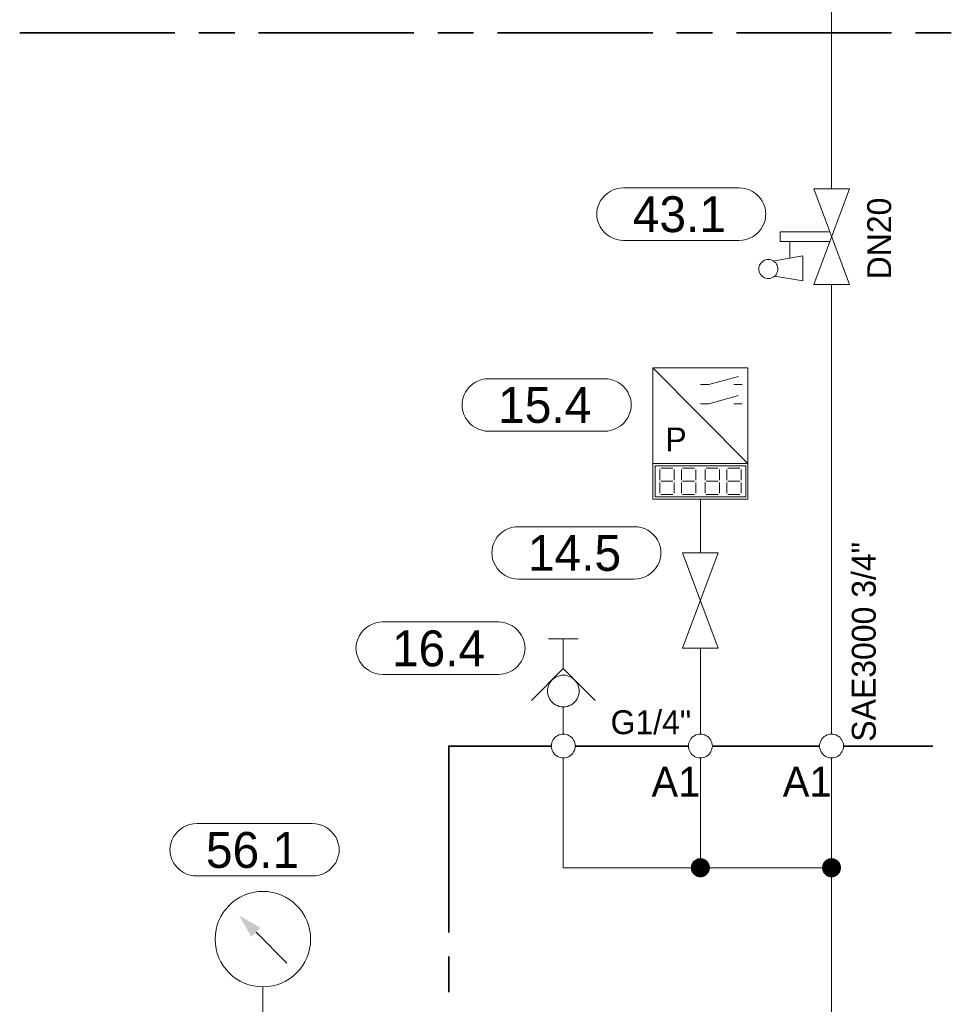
# Model space of a CAD drawing. Header units: millimetres. Extents: x 0 to 203, y 0 to 47.
# Tile 58 of 196: x 3.11 to 6.18, y 33.8 to 37.05. Entities that reach past the tile are written whole.
import ezdxf

# ---------------------------------------------------------------- set-up
doc = ezdxf.new("R2010")
doc.units = ezdxf.units.MM
for name, color, linetype in [('PDF_Geomertry', 7, 'Continuous'), ('PDF_Solid Fills', 7, 'Continuous'), ('PDF_Text', 7, 'Continuous')]:
    doc.layers.add(name, color=color, linetype=linetype)
doc.styles.add('PDF Arial', font='txt')

msp = doc.modelspace()

# ---------------------------------------------------------------- hatches: boundary and pattern name
at = {"layer": 'PDF_Solid Fills', "transparency": 33554559}
for points in [[(5.3549, 34.2526), (5.3238, 34.2568), (5.3243, 34.261)], [(5.3549, 34.2526), (5.3238, 34.2526), (5.3238, 34.2568)], [(5.3549, 34.2526), (5.3243, 34.261), (5.3257, 34.2646)], [(5.3549, 34.2526), (5.3257, 34.2646), (5.3279, 34.2687)], [(5.3549, 34.2526), (5.3279, 34.2687), (5.3299, 34.2721)], [(5.3549, 34.2526), (5.3299, 34.2721), (5.3326, 34.2749)], [(5.3549, 34.2526), (5.3326, 34.2749), (5.3363, 34.2776)], [(5.3549, 34.2526), (5.3363, 34.2776), (5.3396, 34.2799)], [(5.3549, 34.2526), (5.3396, 34.2799), (5.3432, 34.2818)], [(5.3549, 34.2526), (5.3432, 34.2818), (5.3465, 34.2832)], [(5.3549, 34.2526), (5.3465, 34.2832), (5.3507, 34.284)], [(5.3549, 34.2526), (5.3507, 34.284), (5.3549, 34.284)], [(5.3549, 34.2526), (5.359, 34.284), (5.3632, 34.2832)], [(5.3549, 34.2526), (5.3549, 34.284), (5.359, 34.284)], [(5.3549, 34.2526), (5.3632, 34.2832), (5.3668, 34.2818)], [(5.3549, 34.2526), (5.3668, 34.2818), (5.371, 34.2799)], [(5.3549, 34.2526), (5.371, 34.2799), (5.3743, 34.2776)], [(5.3549, 34.2526), (5.3743, 34.2776), (5.3771, 34.2749)], [(5.3549, 34.2526), (5.3771, 34.2749), (5.3799, 34.2721)], [(5.3549, 34.2526), (5.3799, 34.2721), (5.3821, 34.2687)], [(5.3549, 34.2526), (5.3821, 34.2687), (5.384, 34.2646)], [(5.3549, 34.2526), (5.384, 34.2646), (5.3854, 34.261)], [(5.3549, 34.2526), (5.3854, 34.261), (5.3862, 34.2568)], [(5.3549, 34.2526), (5.3862, 34.2568), (5.3862, 34.2526)], [(5.7876, 34.2526), (5.7557, 34.2526), (5.7563, 34.2568)], [(5.7876, 34.2526), (5.7563, 34.2568), (5.7571, 34.261)], [(5.7876, 34.2526), (5.7571, 34.261), (5.7585, 34.2646)], [(5.7876, 34.2526), (5.7585, 34.2646), (5.7599, 34.2687)], [(5.7876, 34.2526), (5.7599, 34.2687), (5.7626, 34.2721)], [(5.7876, 34.2526), (5.7626, 34.2721), (5.7654, 34.2749)], [(5.7876, 34.2526), (5.7654, 34.2749), (5.7682, 34.2776)], [(5.7876, 34.2526), (5.7682, 34.2776), (5.7715, 34.2799)], [(5.7876, 34.2526), (5.7715, 34.2799), (5.7751, 34.2818)], [(5.7876, 34.2526), (5.7751, 34.2818), (5.7793, 34.2832)], [(5.7876, 34.2526), (5.7793, 34.2832), (5.7835, 34.284)], [(5.7876, 34.2526), (5.7835, 34.284), (5.7876, 34.284)], [(5.7876, 34.2526), (5.791, 34.284), (5.7951, 34.2832)], [(5.7876, 34.2526), (5.7876, 34.284), (5.791, 34.284)], [(5.7876, 34.2526), (5.7951, 34.2832), (5.7993, 34.2818)], [(5.7876, 34.2526), (5.7993, 34.2818), (5.8029, 34.2799)], [(5.7876, 34.2526), (5.8029, 34.2799), (5.8063, 34.2776)], [(5.7876, 34.2526), (5.8063, 34.2776), (5.8099, 34.2749)], [(5.7876, 34.2526), (5.8099, 34.2749), (5.8118, 34.2721)], [(5.7876, 34.2526), (5.8118, 34.2721), (5.8146, 34.2687)], [(5.7876, 34.2526), (5.8146, 34.2687), (5.816, 34.2646)], [(5.7876, 34.2526), (5.816, 34.2646), (5.8174, 34.261)], [(5.7876, 34.2526), (5.8174, 34.261), (5.8182, 34.2568)], [(5.7876, 34.2526), (5.8182, 34.2568), (5.8188, 34.2526)], [(5.3549, 34.2526), (5.3238, 34.2485), (5.3238, 34.2526)], [(5.3549, 34.2526), (5.3243, 34.2443), (5.3238, 34.2485)], [(5.3549, 34.2526), (5.3257, 34.241), (5.3243, 34.2443)], [(5.3549, 34.2526), (5.3279, 34.2368), (5.3257, 34.241)], [(5.3549, 34.2526), (5.3299, 34.234), (5.3279, 34.2368)], [(5.3549, 34.2526), (5.3326, 34.2304), (5.3299, 34.234)], [(5.3549, 34.2526), (5.3363, 34.2276), (5.3326, 34.2304)], [(5.3549, 34.2526), (5.3396, 34.2257), (5.3363, 34.2276)], [(5.3549, 34.2526), (5.3432, 34.2235), (5.3396, 34.2257)], [(5.3549, 34.2526), (5.3465, 34.2221), (5.3432, 34.2235)], [(5.3549, 34.2526), (5.3507, 34.2215), (5.3465, 34.2221)], [(5.3549, 34.2526), (5.3549, 34.2215), (5.3507, 34.2215)], [(5.3549, 34.2526), (5.359, 34.2215), (5.3549, 34.2215)], [(5.3549, 34.2526), (5.3632, 34.2221), (5.359, 34.2215)], [(5.3549, 34.2526), (5.3668, 34.2235), (5.3632, 34.2221)], [(5.3549, 34.2526), (5.371, 34.2257), (5.3668, 34.2235)], [(5.3549, 34.2526), (5.3743, 34.2276), (5.371, 34.2257)], [(5.3549, 34.2526), (5.3771, 34.2304), (5.3743, 34.2276)], [(5.3549, 34.2526), (5.3799, 34.234), (5.3771, 34.2304)], [(5.3549, 34.2526), (5.3821, 34.2368), (5.3799, 34.234)], [(5.3549, 34.2526), (5.384, 34.241), (5.3821, 34.2368)], [(5.3549, 34.2526), (5.3854, 34.2443), (5.384, 34.241)], [(5.3549, 34.2526), (5.3862, 34.2485), (5.3854, 34.2443)], [(5.3549, 34.2526), (5.3862, 34.2526), (5.3862, 34.2485)], [(5.7876, 34.2526), (5.7563, 34.2485), (5.7557, 34.2526)], [(5.7876, 34.2526), (5.7571, 34.2443), (5.7563, 34.2485)], [(5.7876, 34.2526), (5.7585, 34.241), (5.7571, 34.2443)], [(5.7876, 34.2526), (5.7599, 34.2368), (5.7585, 34.241)], [(5.7876, 34.2526), (5.7626, 34.234), (5.7599, 34.2368)], [(5.7876, 34.2526), (5.7654, 34.2304), (5.7626, 34.234)], [(5.7876, 34.2526), (5.7682, 34.2276), (5.7654, 34.2304)], [(5.7876, 34.2526), (5.7715, 34.2257), (5.7682, 34.2276)], [(5.7876, 34.2526), (5.7751, 34.2235), (5.7715, 34.2257)], [(5.7876, 34.2526), (5.7793, 34.2221), (5.7751, 34.2235)], [(5.7876, 34.2526), (5.7835, 34.2215), (5.7793, 34.2221)], [(5.7876, 34.2526), (5.7876, 34.2215), (5.7835, 34.2215)], [(5.7876, 34.2526), (5.791, 34.2215), (5.7876, 34.2215)], [(5.7876, 34.2526), (5.7951, 34.2221), (5.791, 34.2215)], [(5.7876, 34.2526), (5.7993, 34.2235), (5.7951, 34.2221)], [(5.7876, 34.2526), (5.8029, 34.2257), (5.7993, 34.2235)], [(5.7876, 34.2526), (5.8063, 34.2276), (5.8029, 34.2257)], [(5.7876, 34.2526), (5.8099, 34.2304), (5.8063, 34.2276)], [(5.7876, 34.2526), (5.8118, 34.234), (5.8099, 34.2304)], [(5.7876, 34.2526), (5.8146, 34.2368), (5.8118, 34.234)], [(5.7876, 34.2526), (5.816, 34.241), (5.8146, 34.2368)], [(5.7876, 34.2526), (5.8174, 34.2443), (5.816, 34.241)], [(5.7876, 34.2526), (5.8182, 34.2485), (5.8174, 34.2443)], [(5.7876, 34.2526), (5.8188, 34.2526), (5.8182, 34.2485)]]:
    msp.add_hatch(color=256, dxfattribs=at).paths.add_polyline_path(points)

# ---------------------------------------------------------------- linework, layer by layer
at = {"layer": 'PDF_Geomertry', "lineweight": 15}
for points in [[(5.7876, 36.4888), (5.7876, 38.6771)], [(5.7793, 36.316), (5.6182, 36.316), (5.6182, 36.3471), (5.7793, 36.3471)], [(5.6493, 36.2604), (5.6493, 36.316)], [(5.5988, 36.2021), (5.6932, 36.186), (5.6932, 36.2687), (5.5988, 36.2526)], [(5.7876, 34.6929), (5.7876, 36.1743)], [(5.1979, 35.5846), (5.1979, 35.4665), (5.5118, 35.4665), (5.5118, 35.5846), (5.1979, 35.8993)], [(5.3549, 35.8443), (5.3826, 35.8443), (5.4807, 35.8715)], [(5.4654, 35.8443), (5.4924, 35.8443)], [(5.3549, 35.7813), (5.3826, 35.7813), (5.4807, 35.809)], [(5.4654, 35.7813), (5.4924, 35.7813)], [(5.2215, 35.5299), (5.2215, 35.5651)], [(5.2251, 35.5693), (5.2646, 35.5693)], [(5.2687, 35.5651), (5.2687, 35.5299)], [(5.2924, 35.5299), (5.2924, 35.5651)], [(5.296, 35.5693), (5.3354, 35.5693)], [(5.3396, 35.5651), (5.3396, 35.5299)], [(5.371, 35.5299), (5.371, 35.5651)], [(5.3743, 35.5693), (5.414, 35.5693)], [(5.4182, 35.5651), (5.4182, 35.5299)], [(5.4418, 35.5299), (5.4418, 35.5651)], [(5.4451, 35.5693), (5.4849, 35.5693)], [(5.489, 35.5651), (5.489, 35.5299)], [(5.2215, 35.4868), (5.2215, 35.5221)], [(5.2251, 35.5257), (5.2646, 35.5257)], [(5.2687, 35.5221), (5.2687, 35.4868)], [(5.2924, 35.4868), (5.2924, 35.5221)], [(5.296, 35.5257), (5.3354, 35.5257)], [(5.3396, 35.5221), (5.3396, 35.4868)], [(5.371, 35.4868), (5.371, 35.5221)], [(5.3743, 35.5257), (5.414, 35.5257)], [(5.4182, 35.5221), (5.4182, 35.4868)], [(5.4418, 35.4868), (5.4418, 35.5221)], [(5.4451, 35.5257), (5.4849, 35.5257)], [(5.489, 35.5221), (5.489, 35.4868)], [(5.2646, 35.4826), (5.2251, 35.4826)], [(5.3354, 35.4826), (5.296, 35.4826)], [(5.3549, 35.4665), (5.3549, 35.2901)], [(5.414, 35.4826), (5.3743, 35.4826)], [(5.4849, 35.4826), (5.4451, 35.4826)], [(4.8543, 35.0068), (4.9521, 35.0068)], [(4.9029, 34.909), (4.9029, 35.0068)], [(5.3549, 34.9757), (5.3549, 34.6929)], [(5.0076, 34.804), (4.9029, 34.909), (4.7987, 34.804)], [(4.9029, 34.7826), (4.9029, 34.7521), (4.9029, 34.6929)], [(4.9029, 34.6146), (4.9029, 34.2526), (5.3549, 34.2526), (5.7876, 34.2526)], [(5.3549, 34.6146), (5.3549, 34.2526)], [(5.7876, 34.6146), (5.7876, 34.2526), (5.7876, 32.6299)], [(3.9918, 33.9382), (3.8904, 34.0401)], [(3.9132, 33.8596), (3.9132, 33.6165)]]:
    msp.add_lwpolyline(points, dxfattribs=at)
at = {"layer": 'PDF_Geomertry', "lineweight": 35}
for points in [[(3.1112, 37.0035), (3.6229, 37.0035)], [(3.7021, 37.0035), (3.8201, 37.0035)], [(3.8988, 37.0035), (4.4104, 37.0035)], [(4.4896, 37.0035), (4.6076, 37.0035)], [(4.6862, 37.0035), (5.1979, 37.0035)], [(5.2765, 37.0035), (5.3946, 37.0035)], [(5.4738, 37.0035), (5.9854, 37.0035)], [(6.064, 37.0035), (6.1821, 37.0035)], [(4.5257, 34.0388), (4.5257, 34.6535), (4.864, 34.6535)], [(4.9424, 34.6535), (5.316, 34.6535)], [(5.3946, 34.6535), (5.7479, 34.6535)], [(5.8265, 34.6535), (6.121, 34.6535)], [(4.5257, 33.8424), (4.5257, 33.9604)]]:
    msp.add_lwpolyline(points, dxfattribs=at)
at = {"layer": 'PDF_Geomertry', "lineweight": 15}
for points in [[(5.4826, 36.4924), (5.4946, 36.4915), (5.5057, 36.4896), (5.5168, 36.486), (5.5271, 36.4804), (5.5368, 36.4743), (5.5451, 36.4665), (5.5529, 36.4576), (5.559, 36.4485), (5.5646, 36.4382), (5.5682, 36.4271), (5.5701, 36.416), (5.571, 36.404), (5.571, 36.4082), (5.5701, 36.3965), (5.5682, 36.3854), (5.5646, 36.3743), (5.559, 36.3638), (5.5529, 36.354), (5.5451, 36.3457), (5.5368, 36.3382), (5.5271, 36.3313), (5.5168, 36.3263), (5.5057, 36.3229), (5.4946, 36.3201), (5.4826, 36.3193), (5.1015, 36.3193), (5.0904, 36.3201), (5.0785, 36.3229), (5.0674, 36.3263), (5.0576, 36.3313), (5.0479, 36.3382), (5.039, 36.3457), (5.0313, 36.354), (5.0251, 36.3638), (5.0201, 36.3743), (5.016, 36.3854), (5.014, 36.3965), (5.0132, 36.4082), (5.0132, 36.404), (5.014, 36.416), (5.016, 36.4271), (5.0201, 36.4382), (5.0251, 36.4485), (5.0313, 36.4576), (5.039, 36.4665), (5.0479, 36.4743), (5.0576, 36.4804), (5.0674, 36.486), (5.0785, 36.4896), (5.0904, 36.4915), (5.1015, 36.4924), (5.4826, 36.4924)], [(5.7285, 36.1743), (5.846, 36.4888), (5.7285, 36.4888), (5.846, 36.1743), (5.7285, 36.1743)], [(5.6104, 36.2249), (5.6104, 36.229), (5.609, 36.2332), (5.6076, 36.2374), (5.6063, 36.241), (5.6043, 36.2443), (5.6015, 36.2471), (5.5979, 36.2499), (5.5946, 36.2526), (5.591, 36.254), (5.5868, 36.2554), (5.5835, 36.2563), (5.5793, 36.2568), (5.5751, 36.2563), (5.571, 36.2554), (5.5668, 36.254), (5.5632, 36.2526), (5.5599, 36.2499), (5.5571, 36.2471), (5.5543, 36.2443), (5.5515, 36.241), (5.5501, 36.2374), (5.5487, 36.2332), (5.5479, 36.229), (5.5474, 36.2249), (5.5479, 36.2215), (5.5487, 36.2174), (5.5501, 36.2132), (5.5515, 36.2096), (5.5543, 36.2063), (5.5571, 36.2026), (5.5599, 36.2007), (5.5632, 36.1979), (5.5668, 36.1965), (5.571, 36.1951), (5.5751, 36.1943), (5.5793, 36.1938), (5.5835, 36.1943), (5.5868, 36.1951), (5.591, 36.1965), (5.5946, 36.1979), (5.5979, 36.2007), (5.6015, 36.2026), (5.6043, 36.2063), (5.6063, 36.2096), (5.6076, 36.2132), (5.609, 36.2174), (5.6104, 36.2215), (5.6104, 36.2249)], [(5.1979, 35.5846), (5.5118, 35.5846), (5.5118, 35.8993), (5.1979, 35.8993), (5.1979, 35.5846)], [(5.039, 35.8638), (5.0501, 35.8632), (5.0618, 35.861), (5.0724, 35.8568), (5.0826, 35.8521), (5.0924, 35.8457), (5.1015, 35.8382), (5.109, 35.829), (5.1154, 35.8193), (5.1201, 35.809), (5.1243, 35.7985), (5.1265, 35.7868), (5.1271, 35.7757), (5.1271, 35.779), (5.1265, 35.7679), (5.1243, 35.7563), (5.1201, 35.7457), (5.1154, 35.7354), (5.109, 35.7257), (5.1015, 35.7165), (5.0924, 35.709), (5.0826, 35.7026), (5.0724, 35.6979), (5.0618, 35.6938), (5.0501, 35.6915), (5.039, 35.691), (4.6576, 35.691), (4.646, 35.6915), (4.6349, 35.6938), (4.6237, 35.6979), (4.6132, 35.7026), (4.6035, 35.709), (4.5951, 35.7165), (4.5876, 35.7257), (4.5812, 35.7354), (4.5757, 35.7457), (4.5724, 35.7563), (4.5701, 35.7679), (4.5696, 35.779), (4.5696, 35.7757), (4.5701, 35.7868), (4.5724, 35.7985), (4.5757, 35.809), (4.5812, 35.8193), (4.5876, 35.829), (4.5951, 35.8382), (4.6035, 35.8457), (4.6132, 35.8521), (4.6237, 35.8568), (4.6349, 35.861), (4.646, 35.8632), (4.6576, 35.8638), (5.039, 35.8638)], [(5.2057, 35.5771), (5.5043, 35.5771), (5.5043, 35.4749), (5.2057, 35.4749), (5.2057, 35.5771)], [(5.1368, 35.3763), (5.1488, 35.3757), (5.1599, 35.3735), (5.171, 35.3701), (5.1813, 35.3646), (5.191, 35.3582), (5.1993, 35.3507), (5.2071, 35.3424), (5.2132, 35.3326), (5.2187, 35.3221), (5.2224, 35.311), (5.2243, 35.2999), (5.2251, 35.2882), (5.2251, 35.2924), (5.2243, 35.2804), (5.2224, 35.2693), (5.2187, 35.2582), (5.2132, 35.2479), (5.2071, 35.2382), (5.1993, 35.2299), (5.191, 35.2221), (5.1813, 35.2151), (5.171, 35.2104), (5.1599, 35.2068), (5.1488, 35.204), (5.1368, 35.2035), (4.7557, 35.2035), (4.7446, 35.204), (4.7326, 35.2068), (4.7224, 35.2104), (4.7118, 35.2151), (4.7021, 35.2221), (4.6932, 35.2299), (4.6854, 35.2382), (4.6793, 35.2479), (4.6743, 35.2582), (4.6701, 35.2693), (4.6682, 35.2804), (4.6674, 35.2924), (4.6674, 35.2882), (4.6682, 35.2999), (4.6701, 35.311), (4.6743, 35.3221), (4.6793, 35.3326), (4.6854, 35.3424), (4.6932, 35.3507), (4.7021, 35.3582), (4.7118, 35.3646), (4.7224, 35.3701), (4.7326, 35.3735), (4.7446, 35.3757), (4.7557, 35.3763), (5.1368, 35.3763)], [(5.296, 34.9757), (5.414, 35.2901), (5.296, 35.2901), (5.414, 34.9757), (5.296, 34.9757)], [(4.689, 35.0624), (4.7007, 35.0618), (4.7118, 35.059), (4.7229, 35.0554), (4.7335, 35.0507), (4.7432, 35.0438), (4.7515, 35.036), (4.759, 35.0276), (4.7654, 35.0179), (4.771, 35.0076), (4.7743, 34.9965), (4.7765, 34.9854), (4.7771, 34.9735), (4.7771, 34.9776), (4.7765, 34.966), (4.7743, 34.9549), (4.771, 34.9438), (4.7654, 34.9332), (4.759, 34.9243), (4.7515, 34.9151), (4.7432, 34.9076), (4.7335, 34.9013), (4.7229, 34.8957), (4.7118, 34.8924), (4.7007, 34.8901), (4.689, 34.8896), (4.3076, 34.8896), (4.2965, 34.8901), (4.2849, 34.8924), (4.2743, 34.8957), (4.264, 34.9013), (4.2543, 34.9076), (4.2451, 34.9151), (4.2376, 34.9243), (4.2313, 34.9332), (4.2265, 34.9438), (4.2224, 34.9549), (4.2201, 34.966), (4.2196, 34.9776), (4.2196, 34.9735), (4.2201, 34.9854), (4.2224, 34.9965), (4.2265, 35.0076), (4.2313, 35.0179), (4.2376, 35.0276), (4.2451, 35.036), (4.2543, 35.0438), (4.264, 35.0507), (4.2743, 35.0554), (4.2849, 35.059), (4.2965, 35.0618), (4.3076, 35.0624), (4.689, 35.0624)], [(4.9557, 34.8346), (4.9549, 34.8415), (4.9535, 34.8485), (4.9515, 34.8549), (4.9488, 34.861), (4.9446, 34.8665), (4.9404, 34.8721), (4.9349, 34.8763), (4.9293, 34.8804), (4.9229, 34.8832), (4.9168, 34.8854), (4.9099, 34.8868), (4.9029, 34.8874), (4.8965, 34.8868), (4.8896, 34.8854), (4.8835, 34.8832), (4.8771, 34.8804), (4.8715, 34.8763), (4.866, 34.8721), (4.8618, 34.8665), (4.8576, 34.861), (4.8549, 34.8549), (4.8529, 34.8485), (4.8515, 34.8415), (4.8507, 34.8346), (4.8515, 34.8276), (4.8529, 34.8215), (4.8549, 34.8146), (4.8576, 34.809), (4.8618, 34.8026), (4.866, 34.7979), (4.8715, 34.7929), (4.8771, 34.7896), (4.8835, 34.7868), (4.8896, 34.784), (4.8965, 34.7832), (4.9029, 34.7826), (4.9099, 34.7832), (4.9168, 34.784), (4.9229, 34.7868), (4.9293, 34.7896), (4.9349, 34.7929), (4.9404, 34.7979), (4.9446, 34.8026), (4.9488, 34.809), (4.9515, 34.8146), (4.9535, 34.8215), (4.9549, 34.8276), (4.9557, 34.8346)], [(4.9424, 34.6535), (4.9424, 34.659), (4.941, 34.6638), (4.9396, 34.6688), (4.9368, 34.6735), (4.934, 34.6776), (4.9307, 34.6813), (4.9271, 34.6846), (4.9229, 34.6874), (4.9182, 34.6901), (4.9132, 34.6915), (4.9085, 34.6924), (4.9029, 34.6929), (4.8979, 34.6924), (4.8932, 34.6915), (4.8882, 34.6901), (4.8835, 34.6874), (4.8793, 34.6846), (4.8751, 34.6813), (4.8724, 34.6776), (4.8688, 34.6735), (4.8668, 34.6688), (4.8654, 34.6638), (4.864, 34.659), (4.864, 34.6535), (4.864, 34.6485), (4.8654, 34.6437), (4.8668, 34.6388), (4.8688, 34.634), (4.8724, 34.6299), (4.8751, 34.6257), (4.8793, 34.6221), (4.8835, 34.6193), (4.8882, 34.6174), (4.8932, 34.616), (4.8979, 34.6146), (4.9029, 34.6146), (4.9085, 34.6146), (4.9132, 34.616), (4.9182, 34.6174), (4.9229, 34.6193), (4.9271, 34.6221), (4.9307, 34.6257), (4.934, 34.6299), (4.9368, 34.634), (4.9396, 34.6388), (4.941, 34.6437), (4.9424, 34.6485), (4.9424, 34.6535)], [(5.3946, 34.6535), (5.3937, 34.659), (5.3932, 34.6638), (5.391, 34.6688), (5.389, 34.6735), (5.3862, 34.6776), (5.3826, 34.6813), (5.3793, 34.6846), (5.3743, 34.6874), (5.3701, 34.6901), (5.3654, 34.6915), (5.3604, 34.6924), (5.3549, 34.6929), (5.3501, 34.6924), (5.3446, 34.6915), (5.3396, 34.6901), (5.3354, 34.6874), (5.3312, 34.6846), (5.3271, 34.6813), (5.3238, 34.6776), (5.321, 34.6735), (5.3188, 34.6688), (5.3168, 34.6638), (5.316, 34.659), (5.316, 34.6535), (5.316, 34.6485), (5.3168, 34.6437), (5.3188, 34.6388), (5.321, 34.634), (5.3238, 34.6299), (5.3271, 34.6257), (5.3312, 34.6221), (5.3354, 34.6193), (5.3396, 34.6174), (5.3446, 34.616), (5.3501, 34.6146), (5.3549, 34.6146), (5.3604, 34.6146), (5.3654, 34.616), (5.3701, 34.6174), (5.3743, 34.6193), (5.3793, 34.6221), (5.3826, 34.6257), (5.3862, 34.6299), (5.389, 34.634), (5.391, 34.6388), (5.3932, 34.6437), (5.3937, 34.6485), (5.3946, 34.6535)], [(5.8265, 34.6535), (5.8265, 34.659), (5.8251, 34.6638), (5.8238, 34.6688), (5.8215, 34.6735), (5.8182, 34.6776), (5.8154, 34.6813), (5.8112, 34.6846), (5.8071, 34.6874), (5.8021, 34.6901), (5.7974, 34.6915), (5.7924, 34.6924), (5.7876, 34.6929), (5.7821, 34.6924), (5.7771, 34.6915), (5.7724, 34.6901), (5.7674, 34.6874), (5.7632, 34.6846), (5.7599, 34.6813), (5.7563, 34.6776), (5.7535, 34.6735), (5.7507, 34.6688), (5.7493, 34.6638), (5.7479, 34.659), (5.7479, 34.6535), (5.7479, 34.6485), (5.7493, 34.6437), (5.7507, 34.6388), (5.7535, 34.634), (5.7563, 34.6299), (5.7599, 34.6257), (5.7632, 34.6221), (5.7674, 34.6193), (5.7724, 34.6174), (5.7771, 34.616), (5.7821, 34.6146), (5.7876, 34.6146), (5.7924, 34.6146), (5.7974, 34.616), (5.8021, 34.6174), (5.8071, 34.6193), (5.8112, 34.6221), (5.8154, 34.6257), (5.8182, 34.6299), (5.8215, 34.634), (5.8238, 34.6388), (5.8251, 34.6437), (5.8265, 34.6485), (5.8265, 34.6535)], [(4.0757, 34.3979), (4.0876, 34.3971), (4.0988, 34.3951), (4.1099, 34.3915), (4.1201, 34.386), (4.1299, 34.3799), (4.1382, 34.3721), (4.146, 34.3638), (4.1529, 34.354), (4.1576, 34.3437), (4.1613, 34.3326), (4.164, 34.3215), (4.1646, 34.3096), (4.1646, 34.3137), (4.164, 34.3021), (4.1613, 34.291), (4.1576, 34.2799), (4.1529, 34.2693), (4.146, 34.2596), (4.1382, 34.2513), (4.1299, 34.2437), (4.1201, 34.2374), (4.1099, 34.2318), (4.0988, 34.2285), (4.0876, 34.2263), (4.0757, 34.2257), (3.6951, 34.2257), (3.6835, 34.2263), (3.6724, 34.2285), (3.6613, 34.2318), (3.6507, 34.2374), (3.641, 34.2437), (3.6326, 34.2513), (3.6251, 34.2596), (3.6182, 34.2693), (3.6132, 34.2799), (3.6099, 34.291), (3.6071, 34.3021), (3.6063, 34.3137), (3.6063, 34.3096), (3.6071, 34.3215), (3.6099, 34.3326), (3.6132, 34.3437), (3.6182, 34.354), (3.6251, 34.3638), (3.6326, 34.3721), (3.641, 34.3799), (3.6507, 34.386), (3.6613, 34.3915), (3.6724, 34.3951), (3.6835, 34.3971), (3.6951, 34.3979), (4.0757, 34.3979)]]:
    msp.add_lwpolyline(points, close=True, dxfattribs=at)
at = {"layer": 'PDF_Geomertry', "lineweight": 0}
for points in [[(5.3396, 34.2526), (5.3396, 34.2507), (5.3396, 34.2485), (5.3404, 34.2465), (5.3418, 34.2451), (5.3424, 34.2429), (5.3437, 34.2415), (5.3451, 34.2401), (5.3474, 34.2396), (5.3488, 34.2382), (5.3507, 34.2374), (5.3529, 34.2374), (5.3549, 34.2368), (5.3571, 34.2374), (5.359, 34.2374), (5.3612, 34.2382), (5.3626, 34.2396), (5.3646, 34.2401), (5.366, 34.2415), (5.3674, 34.2429), (5.3688, 34.2451), (5.3696, 34.2465), (5.3701, 34.2485), (5.371, 34.2507), (5.371, 34.2526), (5.371, 34.2549), (5.3701, 34.2568), (5.3696, 34.259), (5.3688, 34.2604), (5.3674, 34.2624), (5.366, 34.2638), (5.3646, 34.2651), (5.3626, 34.2665), (5.3612, 34.2674), (5.359, 34.2679), (5.3571, 34.2687), (5.3549, 34.2687), (5.3529, 34.2687), (5.3507, 34.2679), (5.3488, 34.2674), (5.3474, 34.2665), (5.3451, 34.2651), (5.3437, 34.2638), (5.3424, 34.2624), (5.3418, 34.2604), (5.3404, 34.259), (5.3396, 34.2568), (5.3396, 34.2549), (5.3396, 34.2526)], [(5.7715, 34.2526), (5.7715, 34.2507), (5.7724, 34.2485), (5.7729, 34.2465), (5.7738, 34.2451), (5.7751, 34.2429), (5.7765, 34.2415), (5.7779, 34.2401), (5.7793, 34.2396), (5.7813, 34.2382), (5.7835, 34.2374), (5.7854, 34.2374), (5.7876, 34.2368), (5.789, 34.2374), (5.791, 34.2374), (5.7932, 34.2382), (5.7951, 34.2396), (5.7965, 34.2401), (5.7987, 34.2415), (5.7993, 34.2429), (5.8007, 34.2451), (5.8015, 34.2465), (5.8021, 34.2485), (5.8029, 34.2507), (5.8029, 34.2526), (5.8029, 34.2549), (5.8021, 34.2568), (5.8015, 34.259), (5.8007, 34.2604), (5.7993, 34.2624), (5.7987, 34.2638), (5.7965, 34.2651), (5.7951, 34.2665), (5.7932, 34.2674), (5.791, 34.2679), (5.789, 34.2687), (5.7876, 34.2687), (5.7854, 34.2687), (5.7835, 34.2679), (5.7813, 34.2674), (5.7793, 34.2665), (5.7779, 34.2651), (5.7765, 34.2638), (5.7751, 34.2624), (5.7738, 34.2604), (5.7729, 34.259), (5.7724, 34.2568), (5.7715, 34.2549), (5.7715, 34.2526)]]:
    msp.add_lwpolyline(points, close=True, dxfattribs=at)
at = {"layer": 'PDF_Geomertry', "lineweight": 15}
msp.add_circle((3.9129, 34.0174), 0.1573, dxfattribs=at)
at = {"layer": 'PDF_Solid Fills', "transparency": 33554559}
msp.add_solid([(3.8751, 34.0249), (3.9049, 34.0549), (3.8751, 34.0249), (3.834, 34.0957)], dxfattribs=at)

# ---------------------------------------------------------------- texts
at = {"layer": 'PDF_Text', "attachment_point": 7, "style": 'PDF Arial'}
for s, insert, char_height in [('43.1', (5.1321, 36.345), 0.11811), ('15.4', (4.6882, 35.7167), 0.11811), ('P', (5.2396, 35.6243), 0.0787), ('14.5', (4.7863, 35.2292), 0.11811), ('16.4', (4.3382, 34.9145), 0.11811), ('G1/4"', (5.059, 34.6916), 0.07874), ('A1', (5.1938, 34.4868), 0.09843), ('A1', (5.6265, 34.4868), 0.09843), ('56.1', (3.7251, 34.2506), 0.11811)]:
    msp.add_mtext(s, dxfattribs=dict(at, insert=insert, char_height=char_height))
at = {"layer": 'PDF_Text', "char_height": 0.07874, "attachment_point": 7, "rotation": 90, "style": 'PDF Arial'}
for s, insert in [('DN20', (5.9848, 36.191)), ('SAE3000 3/4"', (5.934, 34.6679))]:
    msp.add_mtext(s, dxfattribs=dict(at, insert=insert))

doc.saveas('drawing.dxf')
